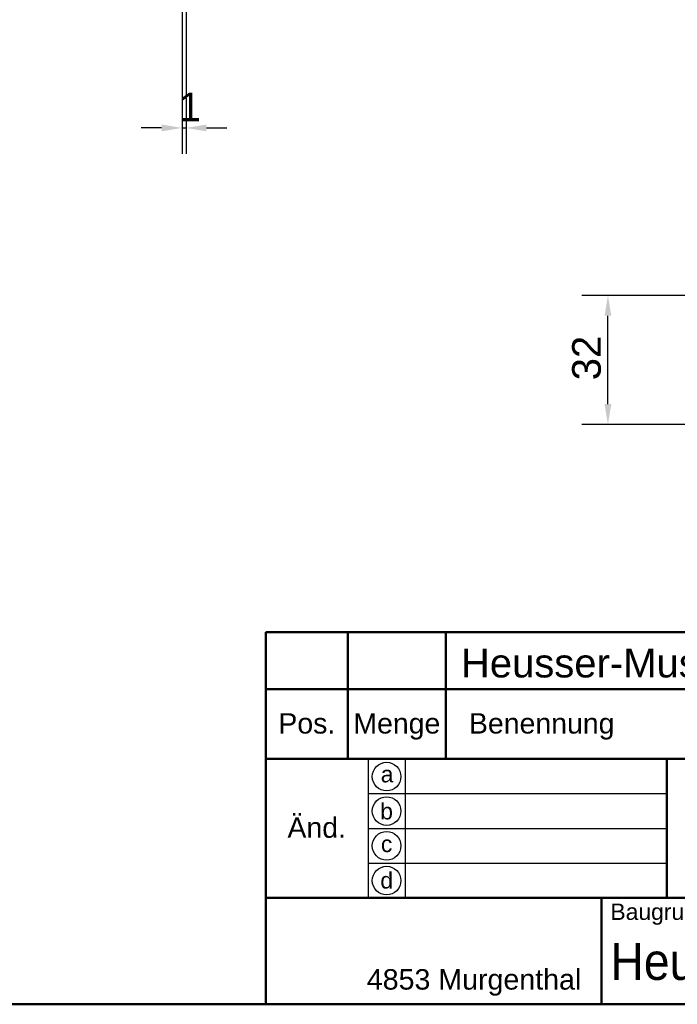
# Model space of a CAD drawing. Header units: millimetres. Extents: x 20 to 833, y 20 to 574.
# Tile 8 of 20: x 380 to 541, y 20 to 261. Entities that reach past the tile are written whole.
import ezdxf
from ezdxf.enums import TextEntityAlignment as Align

# ---------------------------------------------------------------- set-up
doc = ezdxf.new("R2010")
doc.units = ezdxf.units.MM
doc.header["$LTSCALE"] = 2
for name, color, linetype, lineweight in [('Bemaßungen(DIN)', 7, 'Continuous', 25), ('Skizziergeometrie(DIN)', 7, 'Continuous', 50), ('Skizzierlinie(DIN)', 7, 'Continuous', 25), ('Symbole(DIN)', 7, 'Continuous', 25)]:
    doc.layers.add(name, color=color, linetype=linetype, lineweight=lineweight)
doc.styles.add('Aktuell-DIN', font='arial.ttf')
doc.styles.add('STANDARD-DIN~0', font='arial.ttf')
doc.styles.add('Textstil10', font='arial.ttf')
doc.styles.add('Textstil41', font='arial.ttf', dxfattribs={"width": 0.8})
doc.styles.add('Textstil83', font='arial.ttf', dxfattribs={"width": 0.8})
doc.dimstyles.new('CAD-LAN', dxfattribs={"dimscale": 2, "dimtxt": 3.5, "dimasz": 2.5, "dimexe": 3.175, "dimexo": 0, "dimgap": 0.8, "dimtad": 1, "dimrnd": 1e-08, "dimtxsty": 'STANDARD-DIN~0', "dimcen": 0.09, "dimdle": 10, "dimclrd": 250, "dimclre": 250, "dimclrt": 250, "dimadec": 0, "dimazin": 2, "dimtfac": 1, "dimtmove": 0, "dimatfit": 3, "dimfxl": 1, "dimtolj": 1, "dimtzin": 0, "dimlwd": 25, "dimlwe": 25, "dimarcsym": 0})

# ---------------------------------------------------------------- blocks, each defined once
blk = doc.blocks.new('Ränder Standardrahmen')
at = {"layer": 'Skizziergeometrie(DIN)', "flags": 128}
blk.add_lwpolyline([(10, 10), (10, 287), (410, 287), (410, 10), (10, 10)], dxfattribs=at)
blk = doc.blocks.new('Schriftfelder Heusser')
at = {"layer": 'Skizziergeometrie(DIN)'}
for p, q in [((101, 229.92), (101, 236.92)), ((101, 236.92), (291, 236.92)), ((111, 229.92), (111, 236.92)), ((123, 229.92), (123, 236.92)), ((101, 191.42), (101, 229.92)), ((101, 229.92), (291, 229.92)), ((111, 229.92), (111, 221.42)), ((123, 229.92), (123, 221.42)), ((101, 221.42), (291, 221.42)), ((150, 221.42), (150, 204.42)), ((101, 204.42), (291, 204.42)), ((142, 204.42), (142, 191.42)), ((291, 191.42), (101, 191.42))]:
    blk.add_line(p, q, dxfattribs=at)
at = {"layer": 'Skizzierlinie(DIN)'}
for p, q in [((113.5, 221.42), (113.5, 204.42)), ((118, 221.42), (118, 204.42)), ((113.5, 217.17), (150, 217.17)), ((113.5, 212.92), (150, 212.92)), ((113.5, 208.67), (150, 208.67))]:
    blk.add_line(p, q, dxfattribs=at)
for centre in [(115.75, 219.25), (115.75, 215.04), (115.75, 210.79), (115.75, 206.54)]:
    blk.add_circle(centre, 1.75, dxfattribs=at)
at = {"layer": 'Symbole(DIN)', "color": 179, "true_color": 0x262659, "style": 'Aktuell-DIN'}
for s, insert, char_height, attachment_point in [('Pos.', (106, 227), 2.489, 2), ('Menge', (117, 227), 2.489, 2), ('Benennung', (125.81, 225.38), 2.489, 4), ('\\fArial|b0|i0;a', (115.81, 219.53), 2, 5), ('\\fArial|b0|i0;b', (115.75, 215), 2, 5), ('\\fArial|b0|i0;c', (115.75, 211.01), 2, 5), ('\\fArial|b0|i0;d', (115.76, 206.55), 2, 5), ('\\fArial|b0|i0;\\H2.0000;Baugruppe', (143.1, 203.73), 2, 1), ('\\fArial|b0|i0;\\H2.5000;4853 Murgenthal', (113.33, 192.46), 2.5, 7)]:
    blk.add_mtext(s, dxfattribs=dict(at, insert=insert, char_height=char_height, attachment_point=attachment_point))
at = {"layer": 'Symbole(DIN)', "color": 179, "true_color": 0x262659, "insert": (107.21, 213), "char_height": 2.489, "width": 12.3494, "attachment_point": 5, "style": 'Aktuell-DIN'}
blk.add_mtext('Änd.', dxfattribs=at)
at = {"layer": 'Symbole(DIN)', "color": 7, "insert": (143.1, 196.62), "char_height": 4.5, "width": 90.18, "attachment_point": 4, "style": 'Aktuell-DIN'}
blk.add_mtext('\\fArial|b0|i0;\\W0.90;\\H4.5000;Heusser-Muschel Serie 9  EN179', dxfattribs=at)
at = {"layer": 'Symbole(DIN)', "color": 179, "true_color": 0x262659, "style": 'Textstil10'}
blk.add_attdef('ERSTELLUNGSDATUM_001', (217.23, 218.29), '', height=2, dxfattribs=at)
at = {"layer": 'Symbole(DIN)', "color": 179, "true_color": 0x262659}
for tag, height, style, p in [('AUTOR', 2.49, 'Aktuell-DIN', (240.03, 219.26)), ('KONTROLLDATUM', 2, 'Textstil10', (217.42, 215.04)), ('KONTROLLIERT_VON', 2, 'Textstil10', (239.98, 215.05))]:
    blk.add_attdef(tag, text='', height=height, dxfattribs=dict(at, style=style)).set_placement(p, align=Align.MIDDLE_LEFT)
at = {"layer": 'Symbole(DIN)', "color": 7, "style": 'Textstil83', "width": 0.8}
blk.add_attdef('Anfänglicher_Ansichtsmaßstab_001', (281.57, 213.34), '', height=2.3, dxfattribs=at)
at = {"layer": 'Symbole(DIN)', "color": 179, "true_color": 0x262659, "style": 'Textstil10'}
blk.add_attdef('PROJEKT', text='', height=2, dxfattribs=at).set_placement((217.77, 209.72), align=Align.BOTTOM_LEFT)
at = {"layer": 'Symbole(DIN)', "color": 7, "style": 'Textstil41', "width": 0.8}
blk.add_attdef('STATUS', text='', height=5, dxfattribs=at).set_placement((284.53, 195.86), align=Align.MIDDLE_CENTER)
blk = doc.blocks.new('*D20')
at = {"layer": 'Bemaßungen(DIN)', "color": 250, "linetype": 'Continuous', "lineweight": 25, "true_color": 0x3f3f3f, "transparency": 16777216}
for p, q in [((419.51, 266.24), (419.51, 227.89)), ((420.48, 266.24), (420.48, 227.89)), ((414.51, 234.24), (409.51, 234.24)), ((419.51, 234.24), (420.48, 234.24)), ((425.48, 234.24), (430.48, 234.24))]:
    blk.add_line(p, q, dxfattribs=at)
at = {"layer": 'Bemaßungen(DIN)', "color": 250, "linetype": 'Continuous', "true_color": 0x3f3f3f, "transparency": 16777216}
for points in [[(414.51, 235.08), (414.51, 233.41), (419.51, 234.24)], [(425.48, 235.08), (425.48, 233.41), (420.48, 234.24)]]:
    blk.add_solid(points, dxfattribs=at)
at = {"layer": 'Defpoints', "color": 0, "linetype": 'Continuous', "transparency": 16777216}
for p in [(419.51, 266.24), (420.48, 266.24), (420.48, 234.24)]:
    blk.add_point(p, dxfattribs=at)
at = {"layer": 'Bemaßungen(DIN)', "color": 250, "linetype": 'Continuous', "lineweight": 25, "true_color": 0x3f3f3f, "transparency": 16777216, "insert": (418.71, 242.87), "char_height": 7, "attachment_point": 1, "style": 'STANDARD-DIN~0'}
blk.add_mtext('\\A1;1', dxfattribs=at)
blk = doc.blocks.new('*D26')
at = {"layer": 'Bemaßungen(DIN)', "color": 250, "linetype": 'Continuous', "lineweight": 25, "true_color": 0x3f3f3f, "transparency": 16777216}
for p, q in [((543.59, 193.31), (517.24, 193.31)), ((523.59, 166.75), (523.59, 188.31)), ((715.94, 161.75), (517.24, 161.75))]:
    blk.add_line(p, q, dxfattribs=at)
at = {"layer": 'Bemaßungen(DIN)', "color": 250, "linetype": 'Continuous', "true_color": 0x3f3f3f, "transparency": 16777216}
for points in [[(522.76, 188.31), (524.42, 188.31), (523.59, 193.31)], [(522.75, 166.75), (524.42, 166.75), (523.59, 161.75)]]:
    blk.add_solid(points, dxfattribs=at)
at = {"layer": 'Defpoints', "color": 0, "linetype": 'Continuous', "transparency": 16777216}
for p in [(523.59, 193.31), (543.59, 193.31), (715.94, 161.75)]:
    blk.add_point(p, dxfattribs=at)
at = {"layer": 'Bemaßungen(DIN)', "color": 250, "linetype": 'Continuous', "lineweight": 25, "true_color": 0x3f3f3f, "transparency": 16777216, "insert": (514.84, 172.55), "char_height": 7, "attachment_point": 1, "rotation": 89.9986, "style": 'STANDARD-DIN~0'}
blk.add_mtext('\\A1;32', dxfattribs=at)

msp = doc.modelspace()

# ---------------------------------------------------------------- block references
at = {"xscale": 2, "yscale": 2, "zscale": 2}
for name, p in [('Ränder Standardrahmen', (0, 0)), ('Schriftfelder Heusser', (238, -362.833))]:
    msp.add_blockref(name, p, dxfattribs=at)

# ---------------------------------------------------------------- texts
at = {"layer": 'Symbole(DIN)', "color": 7, "insert": (487.659, 106.906), "char_height": 7, "width": 144.02821, "attachment_point": 1, "style": 'Aktuell-DIN'}
msp.add_mtext('{\\fArial|b0|i0;\\H7.0000;Heusser-Muschel S9.13.D4.274L}', dxfattribs=at)

# ---------------------------------------------------------------- dimensions: what is measured, and where the dimension line sits
at = {"layer": 'Bemaßungen(DIN)', "color": 250, "linetype": 'Continuous', "lineweight": 25, "true_color": 0x3f3f3f}
for base, p1, p2, angle, override, picture, middle in [((420.48, 234.243), (419.51, 266.243), (420.48, 266.243), 180, {"dimgap": 0.8, "dimdec": 0, "dimtol": 0, "dimlim": 0, "dimtp": 0, "dimtm": 0, "dimtdec": 2, "dimtofl": 1, "dimatfit": 1}, '*D20', (419.995, 234.243)), ((523.589, 193.307), (715.938, 161.748), (543.589, 193.307), 269.99859, {"dimgap": 0.8, "dimdec": 0, "dimtol": 0, "dimlim": 0, "dimtp": 0, "dimtm": 0, "dimtdec": 2, "dimtofl": 0, "dimatfit": 1}, '*D26', (523.588, 177.53))]:
    dim = msp.add_linear_dim(base=base, p1=p1, p2=p2, angle=angle, dimstyle='CAD-LAN', override=override, dxfattribs=at)
    dim.commit()
    dim.dimension.update_dxf_attribs({"geometry": picture, "text_midpoint": middle, "dimtype": 160})

doc.saveas('drawing.dxf')
